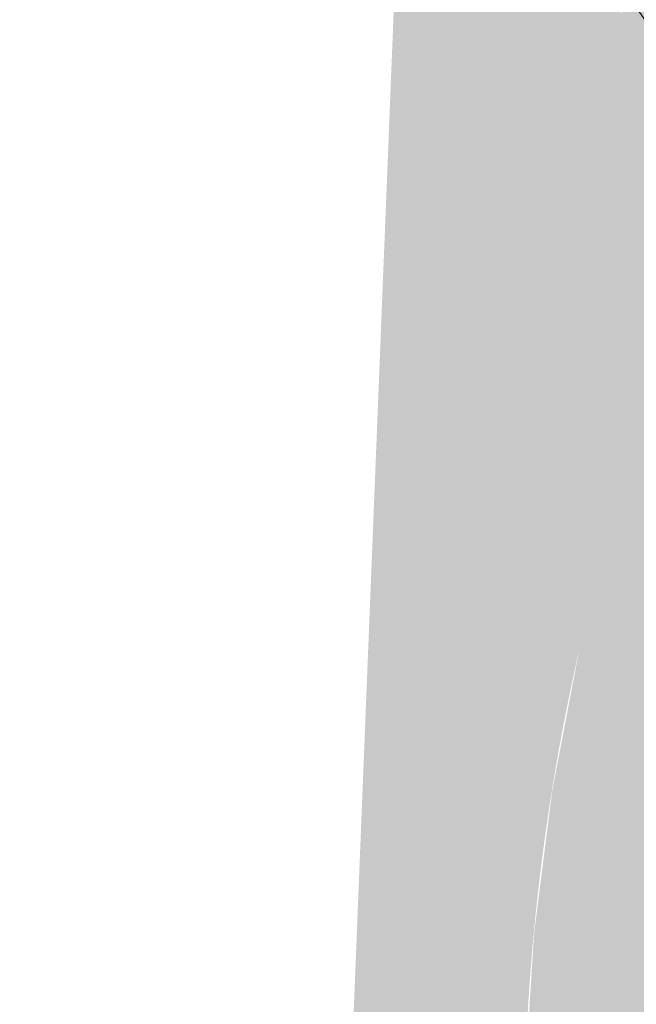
# Model space of a CAD drawing. Header units: metres. Extents: x -862 to 1262, y -354 to 644.
# Tile 214 of 256: x -324 to -310, y 374 to 397. Entities that reach past the tile are written whole.
import ezdxf

# ---------------------------------------------------------------- set-up
doc = ezdxf.new("R2010")
doc.units = ezdxf.units.M
doc.header["$LTSCALE"] = 0.5
doc.layers.add('BPR_Verkehr_220520', color=7, linetype='Continuous')

msp = doc.modelspace()

# ---------------------------------------------------------------- hatches: boundary and pattern name
at = {"layer": 'BPR_Verkehr_220520', "linetype": 'Continuous', "lineweight": 0, "true_color": 0xece5cf, "transparency": 33554687}
h = msp.add_hatch(color=254, dxfattribs=at)
edge = h.paths.add_edge_path()
edge.add_line((-436.5720633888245, 399.3183196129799), (-437.4140477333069, 402.9952925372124))
edge.add_line((-437.4140477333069, 402.9952925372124), (-435.666529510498, 404.9709174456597))
edge.add_line((-435.666529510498, 404.9709174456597), (-331.6344148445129, 395.0940874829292))
edge.add_line((-331.6344148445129, 395.0940874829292), (-331.255908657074, 399.0761388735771))
edge.add_line((-331.255908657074, 399.0761388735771), (-315.9363855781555, 397.6217002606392))
edge.add_line((-315.9363855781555, 397.6217002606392), (-316.5851686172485, 381.3918112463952))
edge.add_line((-316.5851686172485, 381.3918112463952), (-312.0734851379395, 381.0614250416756))
edge.add_line((-312.0734851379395, 381.0614250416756), (-312.0734851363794, 381.0614250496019))
edge.add_arc((-263.0146149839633, 371.4059986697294), 49.99999999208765, 160.561043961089, 168.8657498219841, ccw=False)
edge.add_line((-310.1644449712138, 388.0461167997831), (-310.1644449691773, 388.0461168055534))
edge.add_arc((-321.4804041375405, 392.0397451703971), 11.99999997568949, 340.5610438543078, 372.5155120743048)
edge.add_line((-309.765555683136, 394.6401922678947), (-309.7655556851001, 394.6401922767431))
edge.add_arc((-315.6229799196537, 393.3399687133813), 5.999999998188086, 12.51551219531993, 61.03413302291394)
edge.add_line((-312.7172489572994, 398.5894189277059), (-312.7172489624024, 398.5894189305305))
edge.add_arc((-317.5601338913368, 389.8403352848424), 9.999999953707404, 61.0341329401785, 84.57658310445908)
edge.add_line((-316.6149819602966, 399.7955694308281), (-331.0574267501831, 401.166738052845))
edge.add_arc((-331.6245179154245, 395.1935975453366), 5.999999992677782, 84.57658305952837, 114.0567386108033)
edge.add_line((-334.0703645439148, 400.6724509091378), (-334.0703645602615, 400.6724509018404))
edge.add_arc((-336.5162111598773, 406.1513042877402), 6.000000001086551, 292.72326302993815, 294.0567382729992, ccw=False)
edge.add_line((-334.1985277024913, 400.6170163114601), (-334.198527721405, 400.6170163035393))
edge.add_line((-334.198527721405, 400.6170163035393), (-334.5491442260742, 396.9240741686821))
edge.add_line((-334.5491442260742, 396.9240741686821), (-337.0344835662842, 397.1600380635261))
edge.add_line((-337.0344835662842, 397.1600380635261), (-336.9701468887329, 397.8637266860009))
edge.add_arc((-336.516211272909, 406.1513026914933), 8.299998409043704, 264.57646213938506, 266.8648694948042, ccw=False)
edge.add_line((-337.3007046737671, 397.8884615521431), (-344.4843837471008, 398.570496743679))
edge.add_line((-344.4843837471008, 398.570496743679), (-344.5504820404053, 397.8736244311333))
edge.add_line((-344.5504820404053, 397.8736244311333), (-347.0392901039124, 398.1099176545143))
edge.add_line((-347.0392901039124, 398.1099176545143), (-346.9731918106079, 398.8067899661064))
edge.add_line((-346.9731918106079, 398.8067899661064), (-352.946267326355, 399.3738876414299))
edge.add_line((-352.946267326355, 399.3738876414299), (-353.0124294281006, 398.6770213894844))
edge.add_line((-353.0124294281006, 398.6770213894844), (-355.5012374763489, 398.9133146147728))
edge.add_line((-355.5012374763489, 398.9133146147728), (-355.4350753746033, 399.6101808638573))
edge.add_line((-355.4350753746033, 399.6101808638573), (-374.1508556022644, 401.3871005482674))
edge.add_line((-374.1508556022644, 401.3871005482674), (-374.21701770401, 400.6902342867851))
edge.add_line((-374.21701770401, 400.6902342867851), (-383.4753836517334, 401.5692450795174))
edge.add_line((-383.4753836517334, 401.5692450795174), (-383.4092215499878, 402.2661113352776))
edge.add_line((-383.4092215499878, 402.2661113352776), (-389.8801224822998, 402.8804737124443))
edge.add_line((-389.8801224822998, 402.8804737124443), (-389.9462845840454, 402.1836074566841))
edge.add_line((-389.9462845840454, 402.1836074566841), (-392.4350926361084, 402.4199006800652))
edge.add_line((-392.4350926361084, 402.4199006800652), (-392.3689305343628, 403.1167669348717))
edge.add_line((-392.3689305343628, 403.1167669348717), (-397.8443082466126, 403.6366120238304))
edge.add_line((-397.8443082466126, 403.6366120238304), (-397.9104703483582, 402.9397457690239))
edge.add_line((-397.9104703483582, 402.9397457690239), (-400.3992783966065, 403.1760389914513))
edge.add_line((-400.3992783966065, 403.1760389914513), (-400.3331162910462, 403.8729052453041))
edge.add_line((-400.3331162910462, 403.8729052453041), (-403.3069597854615, 404.1552488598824))
edge.add_line((-403.3069597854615, 404.1552488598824), (-403.3069598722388, 404.1552488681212))
edge.add_arc((-412.0120020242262, 312.4675602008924), 92.10000006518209, 84.57646261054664, 86.75520900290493)
edge.add_line((-406.7989560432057, 404.4199074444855), (-406.7989561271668, 404.4199074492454))
edge.add_line((-406.7989561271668, 404.4199074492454), (-406.8348348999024, 403.7870456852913))
edge.add_line((-406.8348348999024, 403.7870456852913), (-409.307691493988, 404.0218244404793))
edge.add_line((-409.307691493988, 404.0218244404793), (-409.2927576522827, 404.5274087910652))
edge.add_line((-409.2927576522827, 404.5274087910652), (-409.2927576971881, 404.5274087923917))
edge.add_arc((-412.0120020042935, 312.4675605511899), 92.09999971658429, 88.30810133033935, 88.51775220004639)
edge.add_line((-409.6296311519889, 404.536742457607), (-409.6296311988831, 404.5367424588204))
edge.add_line((-409.6296311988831, 404.5367424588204), (-409.629631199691, 404.5367424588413))
edge.add_arc((-401.749183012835, 709.0848027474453), 304.6499999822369, 266.51205874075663, 268.5177522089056, ccw=False)
edge.add_line((-420.2836216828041, 404.9991288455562), (-420.2836216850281, 404.9991288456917))
edge.add_line((-420.2836216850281, 404.9991288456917), (-424.765709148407, 407.9631670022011))
edge.add_arc((-401.7491875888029, 709.0847462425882), 301.9999432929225, 265.21024941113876, 265.62904038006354, ccw=False)
edge.add_arc((-401.7491862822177, 709.0847672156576), 301.9999643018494, 264.6684121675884, 265.2102494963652, ccw=False)
edge.add_line((-429.8108804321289, 408.3913689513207), (-430.9981748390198, 408.5045364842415))
edge.add_arc((-431.9666845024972, 398.551547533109), 10.0000000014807, 84.44213628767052, 174.5555703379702)
edge.add_line((-441.9215713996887, 399.5003504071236), (-436.5720633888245, 399.3183196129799))
at = {"layer": 'BPR_Verkehr_220520', "linetype": 'Continuous', "lineweight": 0, "true_color": 0xe4e6e5, "transparency": 33554687}
h = msp.add_hatch(color=254, dxfattribs=at)
h.paths.add_polyline_path([(-303.4797761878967, 401.8853854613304), (-310.8170127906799, 396.9319987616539), (-310.6337206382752, 396.6727290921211), (-310.4644007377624, 396.404126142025), (-310.3095272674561, 396.1269421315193), (-310.1695339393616, 395.8419532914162), (-310.044812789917, 395.5499577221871), (-309.9357131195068, 395.2517731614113), (-309.8425404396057, 394.9482346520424), (-309.7655556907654, 394.6401922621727), (-309.648753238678, 394.0427515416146), (-309.5623988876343, 393.4401562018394), (-309.5067150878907, 392.8339569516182), (-309.4818451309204, 392.225713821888), (-309.4878530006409, 391.6169921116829), (-309.5247232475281, 391.0093583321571), (-309.592361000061, 390.4043762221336), (-309.6905921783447, 389.8036026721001), (-309.6976744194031, 389.7665800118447), (-309.7048729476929, 389.7295796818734), (-309.7121876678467, 389.6926021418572), (-309.7196184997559, 389.6556477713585), (-309.7271653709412, 389.6187169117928), (-309.7348282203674, 389.5818099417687), (-309.7426069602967, 389.5449272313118), (-309.7505015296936, 389.508069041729), (-309.7920676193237, 389.3226168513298), (-309.8365653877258, 389.1378461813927), (-309.8839838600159, 388.9538034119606), (-309.9343111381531, 388.7705347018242), (-309.9875345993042, 388.5880860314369), (-310.0436408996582, 388.4065031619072), (-310.1026159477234, 388.2258316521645), (-310.1644449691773, 388.0461168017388), (-310.2051324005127, 387.9303766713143), (-310.2455357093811, 387.814537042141), (-310.2856546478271, 387.698598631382), (-310.3254889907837, 387.5825621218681), (-310.3650384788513, 387.4664282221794), (-310.4043028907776, 387.3501976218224), (-310.4432819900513, 387.2338710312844), (-310.4819755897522, 387.1174491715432), (-310.505491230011, 387.0462247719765), (-310.5289000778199, 386.9749649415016), (-310.5522020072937, 386.9036700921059), (-310.575396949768, 386.8323403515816), (-310.5984848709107, 386.7609759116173), (-310.6214657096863, 386.6895769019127), (-310.6443394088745, 386.6181435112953), (-310.6671058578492, 386.546676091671), (-310.7010523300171, 386.4394179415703), (-310.7347573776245, 386.3320836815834), (-310.76822082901, 386.22467385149), (-310.8014424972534, 386.1171889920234), (-310.8344222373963, 386.0096296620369), (-310.8671598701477, 385.9019963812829), (-310.8996552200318, 385.7942897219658), (-310.9319081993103, 385.6865102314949), (-310.9319083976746, 385.6865095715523), (-310.9426064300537, 385.6505637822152), (-310.9532775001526, 385.6146099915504), (-310.9639216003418, 385.5786482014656), (-310.9745387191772, 385.5426784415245), (-310.9851288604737, 385.5067007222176), (-310.9956919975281, 385.470715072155), (-311.0062281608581, 385.434721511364), (-311.0167373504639, 385.3987199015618), (-311.0341951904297, 385.3386906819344), (-311.0515780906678, 385.2786397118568), (-311.0688858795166, 385.2185670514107), (-311.0861185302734, 385.1584728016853), (-311.1032760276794, 385.0983570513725), (-311.1203583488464, 385.038219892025), (-311.1373654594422, 384.9780614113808), (-311.1542973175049, 384.9178817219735), (-311.2365705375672, 384.6212550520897), (-311.3170159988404, 384.3241276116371), (-311.3956306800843, 384.0265105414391), (-311.4724115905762, 383.7284151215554), (-311.5473558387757, 383.4298526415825), (-311.6204605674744, 383.1308344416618), (-311.6917230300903, 382.8313718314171), (-311.7611405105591, 382.5314761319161), (-312.3761550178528, 379.3245796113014), (-312.7871165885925, 376.0852067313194), (-312.9923697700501, 372.8263269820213), (-312.9910926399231, 369.5609901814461), (-312.7832903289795, 366.3022719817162), (-312.3697949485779, 363.0632215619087), (-311.752262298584, 359.85680931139), (-310.9331652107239, 356.6958749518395), (-292.7176882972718, 277.8508259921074), (-292.5287549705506, 276.3930213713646), (-292.6277964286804, 274.9263657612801), (-293.0110155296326, 273.507200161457), (-293.6636905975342, 272.1900429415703), (-294.5607486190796, 271.0254937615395), (-295.6677283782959, 270.0582896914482), (-296.9421043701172, 269.3255866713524), (-298.3349204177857, 268.8555320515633), (-303.2062849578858, 267.7286746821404), (-301.9103989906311, 262.1266054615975), (-293.1428261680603, 264.1547443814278), (-291.5460750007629, 264.6685021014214), (-290.0576590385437, 265.4419225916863), (-288.7194557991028, 266.453245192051), (-287.5691164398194, 267.6740157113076), (-286.6390064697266, 269.0698870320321), (-285.9552950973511, 270.6015854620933), (-285.5372189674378, 272.2260157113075), (-285.3965408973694, 273.897473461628), (-285.4005679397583, 274.1812419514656), (-285.4126458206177, 274.4647819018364), (-285.4327648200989, 274.7478649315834), (-285.4609087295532, 275.0302630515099), (-285.4970548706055, 275.3117488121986), (-285.5411741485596, 275.5920955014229), (-285.5932310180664, 275.8710773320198), (-285.6531833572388, 276.1484696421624), (-303.5793727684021, 353.7413479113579), (-303.6452081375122, 354.0302133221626), (-303.7093306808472, 354.3194637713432), (-303.771738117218, 354.6090890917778), (-303.8324282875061, 354.8990791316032), (-303.8913990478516, 355.1894237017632), (-303.9486483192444, 355.4801126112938), (-304.0041741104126, 355.7711356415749), (-304.0579749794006, 356.0624824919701), (-304.2867927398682, 357.4301081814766), (-304.477598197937, 358.8035531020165), (-304.6302445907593, 360.181760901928), (-304.744614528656, 361.5636716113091), (-304.820620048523, 362.9482223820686), (-304.8582026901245, 364.3343483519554), (-304.8573335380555, 365.7209834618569), (-304.8180132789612, 367.1070612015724), (-304.7845119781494, 367.7893959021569), (-304.7416911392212, 368.4712091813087), (-304.689558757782, 369.1523737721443), (-304.6281245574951, 369.8327624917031), (-304.5574000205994, 370.5122483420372), (-304.477398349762, 371.1907044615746), (-304.3881344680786, 371.8680042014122), (-304.2896256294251, 372.544021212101), (-304.2543998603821, 372.7712005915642), (-304.218129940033, 372.9982154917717), (-304.180816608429, 373.2250612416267), (-304.1424606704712, 373.451733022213), (-304.1030629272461, 373.6782260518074), (-304.0626242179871, 373.9045355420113), (-304.0211453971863, 374.1306567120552), (-303.9786273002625, 374.3565849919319), (-303.97862707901, 374.3565861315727), (-303.9721388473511, 374.3905678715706), (-303.9656271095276, 374.4245451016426), (-303.9590918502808, 374.4585178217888), (-303.9525331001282, 374.4924860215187), (-303.9459508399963, 374.5264496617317), (-303.9393450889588, 374.5604087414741), (-303.932715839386, 374.5943632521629), (-303.9260630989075, 374.6283131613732), (-303.9260628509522, 374.6283144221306), (-303.9043081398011, 374.7384744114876), (-303.8823060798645, 374.848585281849), (-303.8600567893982, 374.9586464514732), (-303.8375603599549, 375.0686573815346), (-303.8148169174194, 375.1786175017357), (-303.791826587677, 375.2885262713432), (-303.7685894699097, 375.398383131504), (-303.7451057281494, 375.5081875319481), (-303.7451055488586, 375.5081883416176), (-303.7325767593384, 375.5662820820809), (-303.7199789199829, 375.6243608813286), (-303.7073120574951, 375.68242467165), (-303.6945761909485, 375.7404733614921), (-303.6817713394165, 375.7985068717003), (-303.668897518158, 375.8565251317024), (-303.655954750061, 375.9145280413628), (-303.6429430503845, 375.9725155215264), (-303.6429428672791, 375.9725163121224), (-303.5539861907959, 376.3606303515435), (-303.4619428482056, 376.7480239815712), (-303.3668173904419, 377.1346723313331), (-303.2686158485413, 377.5205508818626), (-303.1673444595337, 377.9056351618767), (-303.0630096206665, 378.2899007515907), (-302.955617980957, 378.6733232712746), (-302.8451763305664, 379.0558784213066), (-302.8007215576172, 379.2067144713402), (-302.7557927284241, 379.3574099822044), (-302.7103901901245, 379.5079634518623), (-302.6645143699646, 379.6583733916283), (-302.6181657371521, 379.8086383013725), (-302.5713447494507, 379.9587567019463), (-302.5240518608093, 380.1087271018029), (-302.4762875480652, 380.2585480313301), (-302.3731011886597, 380.5767927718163), (-302.2677877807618, 380.8943398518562), (-302.1603519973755, 381.2111751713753), (-302.0507986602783, 381.5272845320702), (-301.9391326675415, 381.8426537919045), (-301.8253590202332, 382.1572688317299), (-301.7094828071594, 382.4711155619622), (-301.5915092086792, 382.7841799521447), (-301.5512646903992, 382.8895452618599), (-301.5107825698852, 382.9948195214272), (-301.470063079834, 383.10000218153), (-301.4291063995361, 383.2050927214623), (-301.3879127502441, 383.3100905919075), (-301.3464823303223, 383.4149952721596), (-301.3048153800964, 383.5198062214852), (-301.2629124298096, 383.6245230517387), (-301.2416081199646, 383.6775016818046), (-301.2202434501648, 383.730455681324), (-301.1988183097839, 383.7833852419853), (-301.1773327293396, 383.8362902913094), (-301.1557867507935, 383.8891707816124), (-301.1341804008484, 383.9420266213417), (-301.1125136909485, 383.9948577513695), (-301.0907864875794, 384.0476645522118), (-301.0353756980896, 384.1821192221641), (-300.900276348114, 384.509938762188), (-300.7940251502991, 384.7608011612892), (-300.6829125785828, 385.0095485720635), (-300.5669807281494, 385.2560867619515), (-300.4462734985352, 385.5003223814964), (-300.3208365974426, 385.7421629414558), (-300.1907175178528, 385.9815168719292), (-300.055965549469, 386.2182935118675), (-299.9166316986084, 386.4524032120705), (-299.8964352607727, 386.4854949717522), (-299.8761472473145, 386.518530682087), (-299.855767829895, 386.5515100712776), (-299.8352971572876, 386.5844329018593), (-299.8147353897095, 386.6172989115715), (-299.794082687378, 386.6501078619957), (-299.7733392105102, 386.6828594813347), (-299.7525051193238, 386.7155535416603), (-299.7172887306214, 386.7703671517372), (-299.6818176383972, 386.8250162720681), (-299.6460926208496, 386.8794997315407), (-299.6101144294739, 386.9338163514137), (-299.5738838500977, 386.9879649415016), (-299.5374016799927, 387.0419443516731), (-299.5006686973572, 387.0957533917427), (-299.4636860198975, 387.1493911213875), (-299.3115536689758, 387.3645836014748), (-299.1553976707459, 387.5768743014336), (-298.9952733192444, 387.7861880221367), (-298.8312373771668, 387.9924505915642), (-298.6633479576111, 388.1955889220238), (-298.4916645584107, 388.3955310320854), (-298.3162480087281, 388.5922060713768), (-298.1371604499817, 388.7855443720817), (-298.0026821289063, 388.9260418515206), (-297.8662653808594, 389.064657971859), (-297.7279362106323, 389.2013656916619), (-297.5877213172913, 389.3361386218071), (-297.4456477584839, 389.4689507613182), (-297.3017429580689, 389.5997764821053), (-297.1560346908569, 389.7285905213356), (-297.0085510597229, 389.8553680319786), (-297.0085638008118, 389.8554265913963), (-299.0959223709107, 399.446275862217), (-299.0902463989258, 399.4475111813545), (-299.7388674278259, 399.5074873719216), (-300.3758486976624, 399.6437270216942), (-300.9922554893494, 399.8543191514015), (-301.5794416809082, 400.13630986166), (-302.1291709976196, 400.4857437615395), (-302.6337325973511, 400.8977194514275), (-303.0860491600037, 401.366458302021)])
h.paths.add_polyline_path([(-309.1080888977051, 375.2078616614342), (-307.7713179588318, 374.4688408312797), (-307.8088839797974, 374.2565627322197), (-307.8455983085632, 374.0441356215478), (-307.881460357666, 373.8315629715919), (-307.9164695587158, 373.6188481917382), (-307.9506253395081, 373.4059947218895), (-307.9839271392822, 373.193005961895), (-308.0163744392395, 372.9798853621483), (-308.0479667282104, 372.7666362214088), (-308.0748871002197, 372.6564889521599), (-308.1220494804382, 372.5533733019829), (-308.1877695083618, 372.4609719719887), (-308.2697000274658, 372.3825850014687), (-308.3649149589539, 372.3210119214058), (-308.4700137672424, 372.2784517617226), (-308.5812429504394, 372.2564245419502), (-308.6946300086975, 372.2557169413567), (-308.8061253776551, 372.276354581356), (-308.9117471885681, 372.3175996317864), (-309.0077231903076, 372.3779795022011), (-309.0906256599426, 372.4553377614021), (-309.1574938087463, 372.5469116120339), (-309.2059394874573, 372.6494305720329), (-309.2342324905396, 372.7592332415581), (-309.2413623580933, 372.8723981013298), (-309.2311662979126, 373.1646588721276), (-309.2191224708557, 373.4568493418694), (-309.2052313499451, 373.7489578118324), (-309.1894934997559, 374.0409726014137), (-309.1719095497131, 374.3328820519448), (-309.1524801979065, 374.6246744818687), (-309.1312062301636, 374.9163382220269)])
h.paths.add_polyline_path([(-305.1513511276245, 391.8016033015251), (-305.0411450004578, 391.7910095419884), (-304.9359719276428, 391.7564227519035), (-304.6580613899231, 391.6329246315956), (-304.3776219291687, 391.5152820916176), (-304.0947769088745, 391.4035468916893), (-303.8096507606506, 391.2977681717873), (-303.5223689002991, 391.1979924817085), (-303.2330576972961, 391.1042636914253), (-302.941844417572, 391.0166230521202), (-302.648857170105, 390.9351090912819), (-302.5718344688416, 390.9076258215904), (-302.5003220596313, 390.8679546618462), (-302.4362329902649, 390.8171568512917), (-302.3812817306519, 390.7565913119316), (-302.3369382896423, 390.6878782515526), (-302.3043889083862, 390.6128558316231), (-302.2845043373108, 390.5335309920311), (-302.2778165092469, 390.4520257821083), (-302.2784132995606, 390.4276038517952), (-302.2802022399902, 390.4032402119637), (-302.2831790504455, 390.3789930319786), (-302.2873366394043, 390.354920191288), (-302.2926650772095, 390.3310791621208), (-302.2991516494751, 390.3075268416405), (-302.3067808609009, 390.2843194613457), (-302.3155345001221, 390.2615124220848), (-304.9650530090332, 383.8324369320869), (-305.8861090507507, 381.5974879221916), (-307.649013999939, 382.5720927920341), (-305.631262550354, 391.412915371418), (-305.5948280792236, 391.5174628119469), (-305.5362799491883, 391.6114294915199), (-305.4584881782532, 391.690208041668), (-305.3652669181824, 391.7499359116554), (-305.2611868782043, 391.7876846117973)])
at = {"layer": 'BPR_Verkehr_220520', "linetype": 'Continuous', "lineweight": 0, "true_color": 0xece5cf, "transparency": 33554687}
h = msp.add_hatch(color=254, dxfattribs=at)
edge = h.paths.add_edge_path()
edge.add_line((-312.0734851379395, 381.0614250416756), (-316.6078655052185, 381.3934733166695))
edge.add_line((-316.6078655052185, 381.3934733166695), (-316.5851384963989, 381.3925648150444))
edge.add_line((-316.5851384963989, 381.3925648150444), (-316.7607393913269, 376.9997510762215))
edge.add_line((-316.7607393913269, 376.9997510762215), (-316.8816695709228, 377.0115627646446))
edge.add_line((-316.8816695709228, 377.0115627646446), (-312.7433377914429, 376.6073569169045))
edge.add_line((-312.7433377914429, 376.6073569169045), (-312.7433377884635, 376.6073569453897))
edge.add_arc((-263.0146149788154, 371.4059986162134), 50.00000000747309, 168.8657498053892, 174.0288796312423, ccw=False)
edge.add_line((-312.0734851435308, 381.0614250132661), (-312.0734851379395, 381.0614250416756))
h = msp.add_hatch(color=254, dxfattribs=at)
edge = h.paths.add_edge_path()
edge.add_arc((-287.288721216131, 363.1924334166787), 29.99999999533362, 177.7108439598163, 193.0087361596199)
edge.add_line((-316.5187938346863, 356.4394448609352), (-315.6090946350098, 352.5018439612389))
edge.add_line((-315.6090946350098, 352.5018439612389), (-313.1732552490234, 353.0645930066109))
edge.add_line((-313.1732552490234, 353.0645930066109), (-314.0829544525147, 357.0021939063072))
edge.add_line((-314.0829544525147, 357.0021939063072), (-314.0829544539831, 357.0021939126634))
edge.add_arc((-287.2887212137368, 363.1924334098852), 27.49999999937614, 180.5780069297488, 193.0087361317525, ccw=False)
edge.add_line((-314.7873218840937, 362.9150147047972), (-314.7873218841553, 362.9150147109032))
edge.add_line((-314.7873218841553, 362.9150147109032), (-312.3554420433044, 363.3138552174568))
edge.add_arc((-263.0146149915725, 371.4059986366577), 49.99999999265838, 174.0288796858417, 189.3138791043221, ccw=False)
edge.add_line((-312.7433377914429, 376.6073569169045), (-316.7607393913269, 376.9997510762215))
edge.add_line((-316.7607393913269, 376.9997510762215), (-317.2647803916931, 364.3907138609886))

# ---------------------------------------------------------------- linework, layer by layer
at = {"layer": 'BPR_Verkehr_220520', "color": 255, "linetype": 'Continuous', "lineweight": 9, "transparency": 33554687, "elevation": 60, "flags": 128}
msp.add_lwpolyline([(-312.8699135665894, 403.8986272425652, 0.4026335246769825), (-298.4180349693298, 390.9531379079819), (-298.4180349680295, 390.9531379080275, 0.4026335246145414), (-284.9091855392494, 404.8798559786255), (-284.9091855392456, 404.8798559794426)], format="xyb", dxfattribs=at)

doc.saveas('drawing.dxf')
